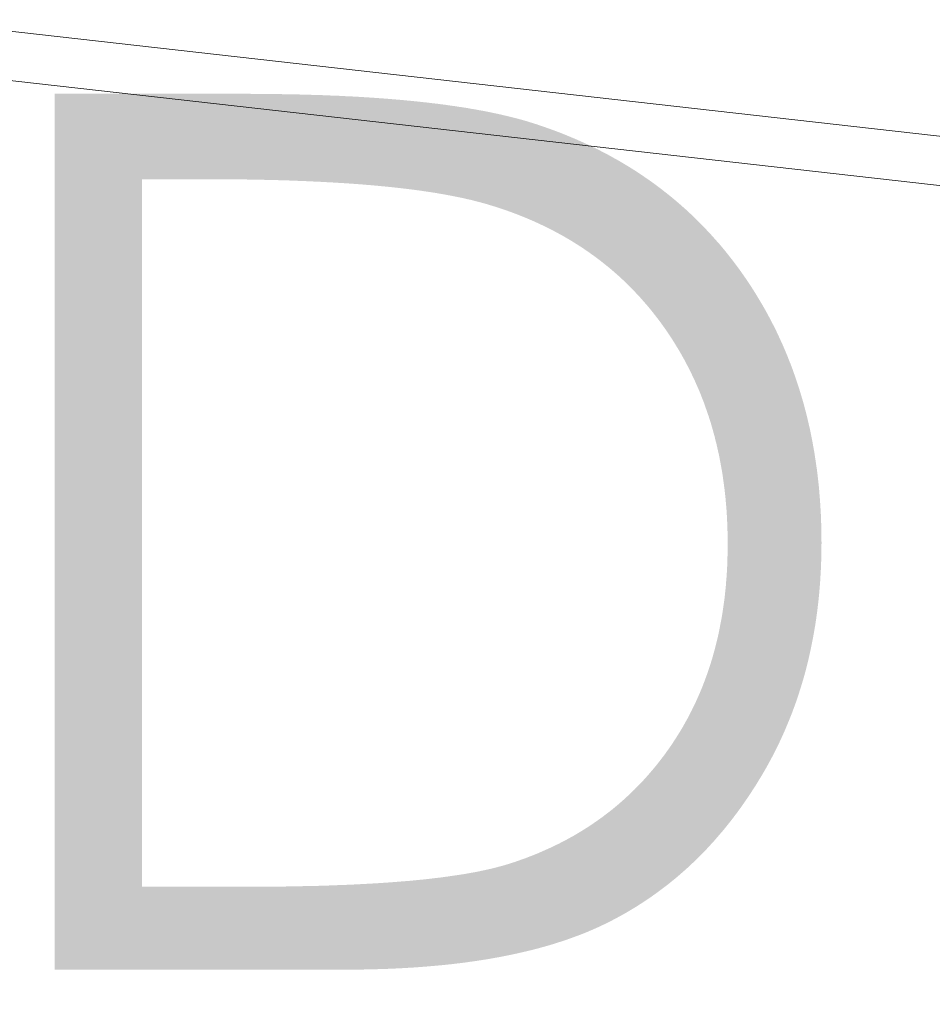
# Model space of a CAD drawing. Header units: millimetres. Extents: x -117530 to 51532, y -61772 to 24900.
# Tile 104 of 175: x -20368 to -19253, y -50847 to -49644. Entities that reach past the tile are written whole.
import ezdxf

# ---------------------------------------------------------------- set-up
doc = ezdxf.new("R2010")
doc.units = ezdxf.units.MM
doc.header["$LTSCALE"] = 254
for name, color, linetype, lineweight in [('aanzicht-beton', 7, 'Continuous', 0), ('drsn-binnenblad_wand dragend', 7, 'Continuous', 0), ('LAYER21', 7, 'Continuous', 0)]:
    doc.layers.add(name, color=color, linetype=linetype, lineweight=lineweight)

# ---------------------------------------------------------------- blocks, each defined once
blk = doc.blocks.new('Group-33-1')
at = {"layer": 'aanzicht-beton', "linetype": 'Continuous', "lineweight": 0}
h = blk.add_hatch(color=7, dxfattribs=at)
h.paths.add_polyline_path([(-71956.8, -42133), (-71956.8, -41062.9), (-71726.2, -41062.9), (-71718.4, -41062.9), (-71710.7, -41063), (-71703.1, -41063), (-71695.5, -41063.1), (-71688, -41063.2), (-71680.6, -41063.3), (-71673.3, -41063.4), (-71666, -41063.5), (-71658.7, -41063.7), (-71651.6, -41063.9), (-71644.5, -41064.1), (-71637.5, -41064.3), (-71630.5, -41064.5), (-71623.6, -41064.8), (-71616.8, -41065.1), (-71610, -41065.3), (-71603.3, -41065.7), (-71596.7, -41066), (-71590.1, -41066.3), (-71583.6, -41066.7), (-71577.2, -41067.1), (-71570.9, -41067.5), (-71564.6, -41067.9), (-71558.3, -41068.4), (-71552.2, -41068.8), (-71546.1, -41069.3), (-71540.1, -41069.8), (-71534.1, -41070.3), (-71528.2, -41070.9), (-71522.4, -41071.4), (-71516.6, -41072), (-71510.9, -41072.6), (-71505.3, -41073.2), (-71499.8, -41073.8), (-71494.3, -41074.5), (-71488.8, -41075.1), (-71483.5, -41075.8), (-71478.2, -41076.5), (-71473, -41077.3), (-71467.8, -41078), (-71462.7, -41078.8), (-71457.7, -41079.5), (-71452.7, -41080.3), (-71447.9, -41081.2), (-71443, -41082), (-71438.3, -41082.9), (-71433.6, -41083.7), (-71429, -41084.6), (-71424.4, -41085.5), (-71419.9, -41086.5), (-71415.5, -41087.4), (-71411.1, -41088.4), (-71406.9, -41089.4), (-71402.6, -41090.4), (-71398.5, -41091.4), (-71394.4, -41092.5), (-71390.4, -41093.5), (-71386.4, -41094.6), (-71382.5, -41095.7), (-71378.7, -41096.8), (-71375, -41098), (-71371.3, -41099.1), (-71367.6, -41100.3), (-71364.1, -41101.5), (-71359.1, -41103.2), (-71354.1, -41105), (-71349.1, -41106.8), (-71344.1, -41108.6), (-71339.2, -41110.5), (-71334.4, -41112.4), (-71329.6, -41114.4), (-71324.8, -41116.4), (-71320, -41118.4), (-71315.3, -41120.5), (-71310.6, -41122.6), (-71305.9, -41124.8), (-71301.3, -41127), (-71296.7, -41129.2), (-71292.1, -41131.5), (-71287.6, -41133.8), (-71283.1, -41136.1), (-71278.7, -41138.5), (-71274.3, -41141), (-71269.9, -41143.4), (-71265.5, -41145.9), (-71261.2, -41148.5), (-71256.9, -41151.1), (-71252.7, -41153.7), (-71248.5, -41156.3), (-71244.3, -41159), (-71240.2, -41161.8), (-71236.1, -41164.6), (-71232, -41167.4), (-71228, -41170.2), (-71224, -41173.1), (-71220, -41176.1), (-71216.1, -41179), (-71212.2, -41182.1), (-71208.3, -41185.1), (-71204.5, -41188.2), (-71200.7, -41191.3), (-71196.9, -41194.5), (-71193.2, -41197.7), (-71189.5, -41201), (-71185.8, -41204.2), (-71182.2, -41207.6), (-71178.6, -41210.9), (-71175.1, -41214.3), (-71171.5, -41217.8), (-71168.1, -41221.3), (-71164.6, -41224.8), (-71161.2, -41228.4), (-71157.8, -41232), (-71154.5, -41235.6), (-71151.2, -41239.3), (-71147.9, -41243), (-71144.6, -41246.7), (-71141.4, -41250.5), (-71138.2, -41254.4), (-71135.1, -41258.2), (-71132, -41262.2), (-71128.9, -41266.1), (-71125.9, -41270.1), (-71122.9, -41274.1), (-71119.9, -41278.2), (-71117, -41282.3), (-71114.1, -41286.5), (-71111.2, -41290.6), (-71108.4, -41294.9), (-71105.6, -41299.1), (-71102.9, -41303.4), (-71100.2, -41307.7), (-71097.6, -41312), (-71095, -41316.3), (-71092.4, -41320.7), (-71089.9, -41325.1), (-71087.4, -41329.5), (-71085, -41334), (-71082.6, -41338.4), (-71080.3, -41342.9), (-71078, -41347.4), (-71075.7, -41352), (-71073.5, -41356.6), (-71071.4, -41361.2), (-71069.3, -41365.8), (-71067.2, -41370.4), (-71065.2, -41375.1), (-71063.2, -41379.8), (-71061.3, -41384.5), (-71059.4, -41389.3), (-71057.5, -41394), (-71055.7, -41398.8), (-71054, -41403.7), (-71052.3, -41408.5), (-71050.6, -41413.4), (-71049, -41418.3), (-71047.4, -41423.2), (-71045.9, -41428.2), (-71044.4, -41433.1), (-71042.9, -41438.1), (-71041.5, -41443.2), (-71040.2, -41448.2), (-71038.8, -41453.3), (-71037.6, -41458.4), (-71036.4, -41463.5), (-71035.2, -41468.7), (-71034, -41473.8), (-71033, -41479), (-71031.9, -41484.3), (-71030.9, -41489.5), (-71030, -41494.8), (-71029, -41500.1), (-71028.2, -41505.4), (-71027.4, -41510.8), (-71026.6, -41516.2), (-71025.8, -41521.6), (-71025.1, -41527), (-71024.5, -41532.4), (-71023.9, -41537.9), (-71023.3, -41543.4), (-71022.8, -41549), (-71022.4, -41554.5), (-71021.9, -41560.1), (-71021.6, -41565.7), (-71021.2, -41571.3), (-71020.9, -41577), (-71020.7, -41582.7), (-71020.5, -41588.4), (-71020.3, -41594.1), (-71020.2, -41599.9), (-71020.2, -41605.6), (-71020.1, -41611.5), (-71020.2, -41616.5), (-71020.2, -41621.5), (-71020.3, -41626.4), (-71020.4, -41631.4), (-71020.6, -41636.3), (-71020.8, -41641.3), (-71021, -41646.2), (-71021.3, -41651), (-71021.6, -41655.9), (-71021.9, -41660.8), (-71022.3, -41665.6), (-71022.7, -41670.4), (-71023.1, -41675.2), (-71023.6, -41679.9), (-71024.1, -41684.7), (-71024.7, -41689.4), (-71025.2, -41694.1), (-71025.9, -41698.8), (-71026.5, -41703.5), (-71027.2, -41708.2), (-71027.9, -41712.8), (-71028.7, -41717.4), (-71029.5, -41722), (-71030.3, -41726.6), (-71031.2, -41731.2), (-71032.1, -41735.7), (-71033, -41740.2), (-71034, -41744.7), (-71035, -41749.2), (-71036, -41753.7), (-71037.1, -41758.2), (-71038.2, -41762.6), (-71039.3, -41767), (-71040.5, -41771.4), (-71041.7, -41775.8), (-71043, -41780.1), (-71044.3, -41784.5), (-71045.6, -41788.8), (-71047, -41793.1), (-71048.3, -41797.4), (-71049.8, -41801.6), (-71051.2, -41805.9), (-71052.7, -41810.1), (-71054.3, -41814.3), (-71055.8, -41818.5), (-71057.4, -41822.6), (-71059.1, -41826.8), (-71060.8, -41830.9), (-71062.5, -41835), (-71064.2, -41839.1), (-71066, -41843.2), (-71067.8, -41847.3), (-71069.7, -41851.3), (-71071.5, -41855.3), (-71073.5, -41859.3), (-71075.4, -41863.3), (-71077.4, -41867.2), (-71079.4, -41871.2), (-71081.5, -41875.1), (-71083.6, -41879), (-71085.7, -41882.9), (-71087.9, -41886.8), (-71090.1, -41890.6), (-71092.3, -41894.4), (-71094.6, -41898.2), (-71096.9, -41902), (-71099.2, -41905.8), (-71101.5, -41909.5), (-71103.9, -41913.1), (-71106.3, -41916.8), (-71108.6, -41920.4), (-71111.1, -41924), (-71113.5, -41927.5), (-71116, -41931.1), (-71118.4, -41934.6), (-71120.9, -41938), (-71123.4, -41941.4), (-71126, -41944.8), (-71128.5, -41948.2), (-71131.1, -41951.5), (-71133.7, -41954.8), (-71136.4, -41958.1), (-71139, -41961.4), (-71141.7, -41964.6), (-71144.4, -41967.7), (-71147.1, -41970.9), (-71149.8, -41974), (-71152.5, -41977.1), (-71155.3, -41980.1), (-71158.1, -41983.2), (-71160.9, -41986.2), (-71163.8, -41989.1), (-71166.6, -41992), (-71169.5, -41994.9), (-71172.4, -41997.8), (-71175.3, -42000.6), (-71178.2, -42003.4), (-71181.2, -42006.2), (-71184.2, -42009), (-71187.2, -42011.7), (-71190.2, -42014.3), (-71193.3, -42017), (-71196.3, -42019.6), (-71199.4, -42022.2), (-71202.5, -42024.7), (-71205.7, -42027.3), (-71208.8, -42029.8), (-71212, -42032.2), (-71215.2, -42034.6), (-71218.4, -42037), (-71221.6, -42039.4), (-71224.9, -42041.7), (-71228.1, -42044), (-71231.4, -42046.3), (-71234.8, -42048.6), (-71238.1, -42050.8), (-71241.5, -42052.9), (-71244.8, -42055.1), (-71248.2, -42057.2), (-71251.7, -42059.3), (-71255.1, -42061.3), (-71258.6, -42063.4), (-71262.1, -42065.4), (-71265.6, -42067.3), (-71269.1, -42069.2), (-71272.7, -42071.1), (-71276.2, -42073), (-71279.8, -42074.8), (-71283.4, -42076.6), (-71287.1, -42078.4), (-71290.8, -42080.2), (-71294.6, -42081.9), (-71298.4, -42083.6), (-71302.2, -42085.2), (-71306.1, -42086.9), (-71310.1, -42088.5), (-71314.1, -42090.1), (-71318.1, -42091.6), (-71322.2, -42093.1), (-71326.3, -42094.6), (-71330.5, -42096.1), (-71334.7, -42097.5), (-71338.9, -42098.9), (-71343.2, -42100.3), (-71347.6, -42101.7), (-71352, -42103), (-71356.4, -42104.3), (-71360.9, -42105.5), (-71365.4, -42106.8), (-71370, -42108), (-71374.6, -42109.2), (-71379.3, -42110.3), (-71384, -42111.4), (-71388.8, -42112.5), (-71393.6, -42113.6), (-71398.4, -42114.6), (-71403.3, -42115.6), (-71408.2, -42116.6), (-71413.2, -42117.6), (-71418.3, -42118.5), (-71423.3, -42119.4), (-71428.4, -42120.3), (-71433.6, -42121.1), (-71438.8, -42121.9), (-71444.1, -42122.7), (-71449.4, -42123.4), (-71454.7, -42124.2), (-71460.1, -42124.9), (-71465.5, -42125.5), (-71471, -42126.2), (-71476.5, -42126.8), (-71482.1, -42127.4), (-71487.7, -42127.9), (-71493.4, -42128.4), (-71499.1, -42128.9), (-71504.8, -42129.4), (-71510.6, -42129.8), (-71516.5, -42130.3), (-71522.4, -42130.6), (-71528.3, -42131), (-71534.3, -42131.3), (-71540.3, -42131.6), (-71546.4, -42131.9), (-71552.5, -42132.1), (-71558.6, -42132.3), (-71564.8, -42132.5), (-71571.1, -42132.7), (-71577.4, -42132.8), (-71583.7, -42132.9), (-71590.1, -42133), (-71596.5, -42133), (-71603, -42133)])
h.paths.add_polyline_path([(-71849.9, -42031.7), (-71721.8, -42031.7), (-71714.7, -42031.7), (-71707.6, -42031.7), (-71700.6, -42031.6), (-71693.6, -42031.6), (-71686.8, -42031.5), (-71679.9, -42031.5), (-71673.2, -42031.4), (-71666.5, -42031.3), (-71659.9, -42031.1), (-71653.4, -42031), (-71647, -42030.9), (-71640.6, -42030.7), (-71634.2, -42030.6), (-71628, -42030.4), (-71621.8, -42030.2), (-71615.7, -42030), (-71609.6, -42029.7), (-71603.7, -42029.5), (-71597.7, -42029.3), (-71591.9, -42029), (-71586.1, -42028.7), (-71580.4, -42028.4), (-71574.8, -42028.1), (-71569.2, -42027.8), (-71563.7, -42027.5), (-71558.3, -42027.1), (-71552.9, -42026.8), (-71547.6, -42026.4), (-71542.4, -42026), (-71537.3, -42025.6), (-71532.2, -42025.2), (-71527.2, -42024.8), (-71522.2, -42024.4), (-71517.3, -42023.9), (-71512.5, -42023.4), (-71507.8, -42023), (-71503.1, -42022.5), (-71498.5, -42022), (-71494, -42021.4), (-71489.5, -42020.9), (-71485.1, -42020.4), (-71480.8, -42019.8), (-71476.5, -42019.2), (-71472.4, -42018.6), (-71468.2, -42018), (-71464.2, -42017.4), (-71460.2, -42016.8), (-71456.3, -42016.2), (-71452.4, -42015.5), (-71448.7, -42014.8), (-71445, -42014.2), (-71441.3, -42013.5), (-71437.7, -42012.8), (-71434.2, -42012), (-71430.8, -42011.3), (-71427.4, -42010.5), (-71424.2, -42009.8), (-71420.9, -42009), (-71417.8, -42008.2), (-71414.7, -42007.4), (-71411.7, -42006.6), (-71408.7, -42005.8), (-71405.8, -42004.9), (-71403, -42004.1), (-71399.1, -42002.8), (-71395.2, -42001.6), (-71391.4, -42000.3), (-71387.6, -41998.9), (-71383.8, -41997.6), (-71380, -41996.2), (-71376.3, -41994.7), (-71372.6, -41993.3), (-71368.9, -41991.8), (-71365.2, -41990.3), (-71361.6, -41988.7), (-71358, -41987.1), (-71354.4, -41985.5), (-71350.8, -41983.9), (-71347.3, -41982.2), (-71343.8, -41980.5), (-71340.3, -41978.8), (-71336.9, -41977), (-71333.4, -41975.2), (-71330, -41973.4), (-71326.7, -41971.5), (-71323.3, -41969.7), (-71320, -41967.7), (-71316.7, -41965.8), (-71313.4, -41963.8), (-71310.2, -41961.8), (-71307, -41959.8), (-71303.8, -41957.7), (-71300.6, -41955.6), (-71297.5, -41953.4), (-71294.4, -41951.3), (-71291.3, -41949.1), (-71288.2, -41946.9), (-71285.2, -41944.6), (-71282.2, -41942.3), (-71279.2, -41940), (-71276.2, -41937.7), (-71273.3, -41935.3), (-71270.4, -41932.9), (-71267.5, -41930.4), (-71264.7, -41928), (-71261.9, -41925.5), (-71259.1, -41922.9), (-71256.3, -41920.4), (-71253.5, -41917.8), (-71250.8, -41915.1), (-71248.1, -41912.5), (-71245.5, -41909.8), (-71242.8, -41907.1), (-71240.2, -41904.3), (-71237.6, -41901.6), (-71235, -41898.8), (-71232.5, -41895.9), (-71230, -41893), (-71227.5, -41890.1), (-71225, -41887.2), (-71222.6, -41884.3), (-71220.2, -41881.3), (-71217.8, -41878.2), (-71215.5, -41875.2), (-71213.1, -41872.1), (-71210.8, -41869), (-71208.6, -41865.8), (-71206.3, -41862.7), (-71204.1, -41859.5), (-71201.9, -41856.2), (-71199.8, -41853), (-71197.6, -41849.7), (-71195.6, -41846.4), (-71193.5, -41843.1), (-71191.5, -41839.8), (-71189.5, -41836.4), (-71187.6, -41833), (-71185.7, -41829.6), (-71183.8, -41826.2), (-71182, -41822.8), (-71180.2, -41819.3), (-71178.4, -41815.8), (-71176.7, -41812.3), (-71175, -41808.7), (-71173.3, -41805.2), (-71171.7, -41801.6), (-71170.1, -41798), (-71168.5, -41794.4), (-71167, -41790.7), (-71165.5, -41787.1), (-71164.1, -41783.4), (-71162.7, -41779.7), (-71161.3, -41775.9), (-71159.9, -41772.2), (-71158.6, -41768.4), (-71157.4, -41764.6), (-71156.1, -41760.8), (-71154.9, -41756.9), (-71153.7, -41753), (-71152.6, -41749.2), (-71151.5, -41745.2), (-71150.4, -41741.3), (-71149.4, -41737.4), (-71148.4, -41733.4), (-71147.4, -41729.4), (-71146.5, -41725.3), (-71145.6, -41721.3), (-71144.8, -41717.2), (-71144, -41713.1), (-71143.2, -41709), (-71142.4, -41704.9), (-71141.7, -41700.7), (-71141, -41696.6), (-71140.4, -41692.4), (-71139.8, -41688.1), (-71139.2, -41683.9), (-71138.6, -41679.6), (-71138.1, -41675.3), (-71137.7, -41671), (-71137.2, -41666.7), (-71136.8, -41662.3), (-71136.5, -41657.9), (-71136.1, -41653.5), (-71135.8, -41649.1), (-71135.6, -41644.7), (-71135.3, -41640.2), (-71135.1, -41635.7), (-71135, -41631.2), (-71134.9, -41626.7), (-71134.8, -41622.1), (-71134.7, -41617.5), (-71134.7, -41612.9), (-71134.7, -41608.1), (-71134.8, -41603.3), (-71134.9, -41598.5), (-71135, -41593.8), (-71135.2, -41589), (-71135.4, -41584.3), (-71135.6, -41579.6), (-71135.9, -41574.9), (-71136.2, -41570.3), (-71136.6, -41565.6), (-71137, -41561), (-71137.4, -41556.5), (-71137.9, -41551.9), (-71138.4, -41547.3), (-71139, -41542.8), (-71139.6, -41538.3), (-71140.2, -41533.9), (-71140.8, -41529.4), (-71141.5, -41525), (-71142.3, -41520.6), (-71143.1, -41516.2), (-71143.9, -41511.8), (-71144.7, -41507.5), (-71145.6, -41503.1), (-71146.6, -41498.8), (-71147.5, -41494.6), (-71148.5, -41490.3), (-71149.6, -41486.1), (-71150.6, -41481.9), (-71151.8, -41477.7), (-71152.9, -41473.5), (-71154.1, -41469.4), (-71155.3, -41465.2), (-71156.6, -41461.1), (-71157.9, -41457), (-71159.3, -41453), (-71160.7, -41449), (-71162.1, -41444.9), (-71163.5, -41440.9), (-71165, -41437), (-71166.6, -41433), (-71168.1, -41429.1), (-71169.7, -41425.2), (-71171.4, -41421.3), (-71173.1, -41417.5), (-71174.8, -41413.6), (-71176.6, -41409.8), (-71178.4, -41406), (-71180.2, -41402.2), (-71182.1, -41398.5), (-71184, -41394.8), (-71186, -41391.1), (-71187.9, -41387.4), (-71190, -41383.7), (-71192, -41380.1), (-71194.1, -41376.5), (-71196.3, -41372.9), (-71198.5, -41369.3), (-71200.7, -41365.7), (-71202.9, -41362.2), (-71205.2, -41358.7), (-71207.6, -41355.2), (-71209.9, -41351.7), (-71212.3, -41348.3), (-71214.8, -41344.9), (-71217.2, -41341.5), (-71219.7, -41338.2), (-71222.3, -41334.9), (-71224.8, -41331.6), (-71227.4, -41328.3), (-71230, -41325.1), (-71232.7, -41321.9), (-71235.4, -41318.8), (-71238.1, -41315.7), (-71240.8, -41312.6), (-71243.6, -41309.6), (-71246.4, -41306.6), (-71249.2, -41303.6), (-71252.1, -41300.6), (-71255, -41297.7), (-71257.9, -41294.9), (-71260.8, -41292), (-71263.8, -41289.2), (-71266.8, -41286.4), (-71269.8, -41283.7), (-71272.9, -41281), (-71276, -41278.3), (-71279.1, -41275.7), (-71282.3, -41273.1), (-71285.5, -41270.5), (-71288.7, -41268), (-71291.9, -41265.5), (-71295.2, -41263), (-71298.5, -41260.6), (-71301.9, -41258.2), (-71305.2, -41255.8), (-71308.6, -41253.5), (-71312, -41251.2), (-71315.5, -41248.9), (-71319, -41246.7), (-71322.5, -41244.5), (-71326, -41242.3), (-71329.6, -41240.2), (-71333.2, -41238.1), (-71336.8, -41236), (-71340.5, -41234), (-71344.2, -41232), (-71347.9, -41230), (-71351.7, -41228.1), (-71355.5, -41226.2), (-71359.3, -41224.3), (-71363.1, -41222.5), (-71367, -41220.7), (-71370.9, -41218.9), (-71374.8, -41217.2), (-71378.8, -41215.5), (-71382.8, -41213.8), (-71386.8, -41212.2), (-71390.8, -41210.6), (-71394.9, -41209.1), (-71399, -41207.5), (-71403.2, -41206), (-71407.3, -41204.6), (-71411.5, -41203.2), (-71415.8, -41201.8), (-71420, -41200.4), (-71424.3, -41199.1), (-71428.6, -41197.8), (-71431.9, -41196.8), (-71435.3, -41195.9), (-71438.7, -41195), (-71442.2, -41194.1), (-71445.7, -41193.2), (-71449.3, -41192.3), (-71453, -41191.5), (-71456.7, -41190.6), (-71460.6, -41189.8), (-71464.4, -41189), (-71468.4, -41188.2), (-71472.4, -41187.4), (-71476.5, -41186.7), (-71480.6, -41185.9), (-71484.8, -41185.2), (-71489.1, -41184.4), (-71493.4, -41183.7), (-71497.8, -41183), (-71502.3, -41182.4), (-71506.8, -41181.7), (-71511.4, -41181), (-71516.1, -41180.4), (-71520.8, -41179.8), (-71525.6, -41179.2), (-71530.5, -41178.6), (-71535.4, -41178), (-71540.4, -41177.5), (-71545.5, -41176.9), (-71550.6, -41176.4), (-71555.8, -41175.9), (-71561, -41175.4), (-71566.4, -41174.9), (-71571.8, -41174.4), (-71577.2, -41174), (-71582.7, -41173.5), (-71588.3, -41173.1), (-71594, -41172.7), (-71599.7, -41172.3), (-71605.5, -41171.9), (-71611.3, -41171.6), (-71617.3, -41171.2), (-71623.3, -41170.9), (-71629.3, -41170.6), (-71635.4, -41170.2), (-71641.6, -41170), (-71647.8, -41169.7), (-71654.2, -41169.4), (-71660.5, -41169.2), (-71667, -41168.9), (-71673.5, -41168.7), (-71680.1, -41168.5), (-71686.7, -41168.3), (-71693.4, -41168.2), (-71700.2, -41168), (-71707, -41167.9), (-71713.9, -41167.7), (-71720.9, -41167.6), (-71728, -41167.5), (-71735.1, -41167.5), (-71742.2, -41167.4), (-71749.5, -41167.3), (-71756.8, -41167.3), (-71764.1, -41167.3), (-71771.6, -41167.3), (-71849.9, -41167.3)])

msp = doc.modelspace()

# ---------------------------------------------------------------- linework, layer by layer
at = {"layer": 'LAYER21', "color": 2, "linetype": 'Continuous', "lineweight": 0, "flags": 128}
for points in [[(19641.8, -41442.1), (19641.8, -54239.4), (-65898.2, -44577.4)], [(19581.8, -41442.1), (19581.8, -54172.2), (-65898.2, -44517)]]:
    msp.add_lwpolyline(points, dxfattribs=at)

# ---------------------------------------------------------------- block references
at = {"layer": 'drsn-binnenblad_wand dragend', "color": 7}
msp.add_blockref('Group-33-1', (51631.8, -8672.1), dxfattribs=at)

doc.saveas('drawing.dxf')
